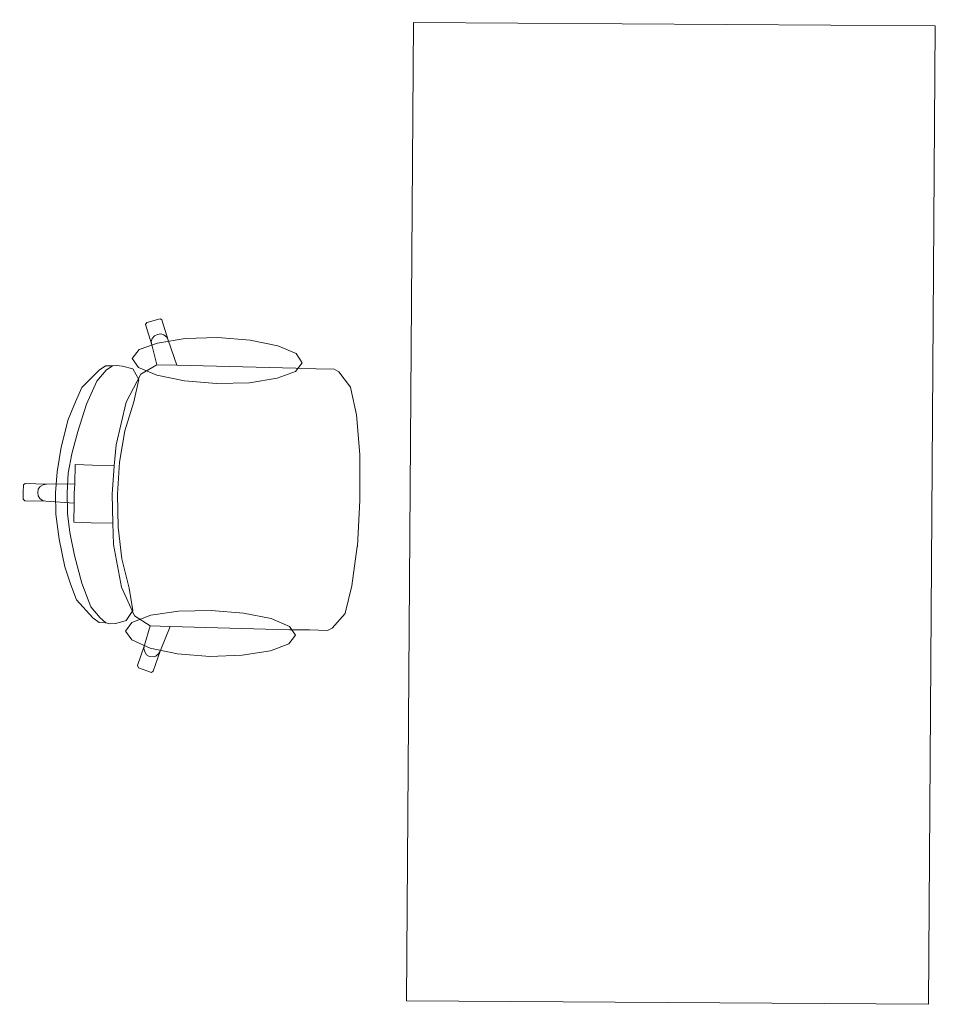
# Model space of a CAD drawing. Header units: millimetres. Extents: x -14047 to 49934, y -21523 to 14989.
# Tile 1 of 201: x -14047 to -13907, y -21523 to -21372. Entities that reach past the tile are written whole.
import ezdxf

# ---------------------------------------------------------------- set-up
doc = ezdxf.new("R2010")
doc.units = ezdxf.units.MM
doc.layers.add('000_wyposażenie', color=43, linetype='Continuous', lineweight=18)

# ---------------------------------------------------------------- blocks, each defined once
blk = doc.blocks.new('BIURKO')
for p, q in [((20467.51, 26135.34), (20467.51, 26285.34)), ((20467.51, 26285.34), (20547.51, 26285.34)), ((20547.51, 26285.34), (20547.51, 26135.34)), ((20547.51, 26135.34), (20467.51, 26135.34))]:
    blk.add_line(p, q)
at = {"linetype": 'Continuous'}
for points in [[(20565.86, 26228.6), (20584.17, 26228.22), (20585.65, 26232.01), (20586.69, 26235.1), (20586.98, 26235.28), (20588.97, 26234.61), (20589.12, 26234.24), (20588.07, 26231.11), (20587.21, 26228.16), (20589.64, 26226.6), (20591.63, 26222.23), (20592.91, 26215.73), (20593.05, 26212.46), (20596.38, 26212.4), (20599.04, 26212.31), (20598.98, 26209.42), (20603.35, 26209.13), (20606.53, 26209.13), (20606.82, 26208.84), (20606.82, 26207.8)], [(20585.65, 26232.01), (20585.88, 26232.44), (20586.31, 26232.76), (20586.74, 26232.91), (20587.27, 26232.82), (20587.73, 26232.59), (20588.02, 26232.15), (20588.16, 26231.63), (20588.07, 26231.11)], [(20555.22, 26208.7), (20555.51, 26215.73), (20555.59, 26215.78), (20556.32, 26221.8), (20557.3, 26225.79), (20557.36, 26226.02), (20559.3, 26228.31), (20560.02, 26228.68), (20562.77, 26228.6), (20565.86, 26228.6)], [(20587.21, 26228.16), (20584.17, 26228.22), (20584.17, 26228.22)], [(20592.38, 26208), (20592.24, 26213.06), (20591.63, 26217.87), (20590.45, 26222.38), (20589.87, 26225.79), (20590.91, 26227.35), (20592.47, 26227.79), (20593.43, 26227.87), (20594, 26227.7), (20595.05, 26227.7), (20596, 26226.98), (20598.52, 26224.23), (20599.41, 26221.94), (20600.37, 26219.2), (20601.26, 26214.97), (20601.78, 26211.13)], [(20594, 26227.7), (20594.9, 26226.98), (20596.32, 26225.27)], [(20597.71, 26221.65), (20596.32, 26225.27)], [(20597.71, 26221.65), (20598.89, 26217.43), (20598.89, 26217.43)], [(20598.89, 26217.43), (20599.64, 26213.93)], [(20599.64, 26213.93), (20600.02, 26210.98), (20600.08, 26207.86)], [(20593.05, 26212.46), (20593.19, 26208)], [(20601.78, 26211.13), (20601.87, 26207.86)], [(20555.22, 26208.7), (20555.28, 26201.73), (20555.28, 26201.64), (20555.8, 26195.57), (20556.69, 26191.57), (20556.78, 26191.34), (20558.54, 26189), (20559.3, 26188.62), (20562.02, 26188.54), (20565.14, 26188.48)], [(20598.98, 26209.42), (20598.98, 26207.94)], [(20603.35, 26209.13), (20603.87, 26209.04), (20604.24, 26208.75), (20604.53, 26208.32), (20604.59, 26207.8)], [(20565.14, 26188.48), (20583.42, 26188.16), (20584.75, 26184.31), (20585.73, 26181.22), (20586.02, 26181.08), (20588.02, 26181.65), (20588.25, 26181.94), (20587.27, 26185.07), (20586.46, 26188.1), (20588.91, 26189.58), (20591.11, 26193.89), (20592.62, 26200.4), (20592.91, 26203.64), (20596.23, 26203.58), (20598.89, 26203.49), (20598.89, 26206.47), (20603.26, 26206.53), (20606.53, 26206.47), (20606.76, 26206.67), (20606.82, 26207.8)], [(20592.38, 26208), (20592.1, 26203.06), (20591.29, 26198.26), (20589.93, 26193.8), (20589.2, 26190.39), (20590.16, 26188.77), (20591.72, 26188.34), (20592.67, 26188.25), (20593.28, 26188.34), (20594.32, 26188.34), (20595.28, 26189), (20597.94, 26191.66), (20598.89, 26193.89), (20600.02, 26196.61), (20601.03, 26200.83), (20601.64, 26204.62)], [(20592.91, 26203.64), (20593.19, 26208)], [(20598.89, 26206.47), (20598.98, 26207.94)], [(20599.41, 26201.87), (20599.93, 26204.82), (20600.08, 26207.86)], [(20601.64, 26204.62), (20601.87, 26207.86)], [(20603.26, 26206.53), (20603.78, 26206.61), (20604.24, 26206.9), (20604.53, 26207.28), (20604.59, 26207.8)], [(20598.52, 26198.4), (20599.41, 26201.87)], [(20597.19, 26194.24), (20598.52, 26198.4), (20598.52, 26198.4)], [(20597.19, 26194.24), (20595.65, 26190.68)], [(20593.28, 26188.34), (20594.24, 26189), (20595.65, 26190.68)], [(20586.46, 26188.1), (20583.42, 26188.16), (20583.42, 26188.16)], [(20584.75, 26184.31), (20584.98, 26183.88), (20585.41, 26183.51), (20585.88, 26183.36), (20586.4, 26183.45), (20586.83, 26183.65), (20587.21, 26184.11), (20587.35, 26184.55), (20587.27, 26185.07)]]:
    blk.add_lwpolyline(points, dxfattribs=at)
for points in [[(20578.01, 26232.76), (20582.98, 26232.38), (20587.21, 26231.57), (20590.01, 26230.3), (20590.97, 26228.97), (20590.01, 26227.64), (20587.12, 26226.51), (20582.9, 26225.85), (20577.87, 26225.7), (20572.92, 26226.08), (20568.7, 26226.89), (20565.86, 26228.08), (20564.91, 26229.41), (20565.95, 26230.74), (20568.75, 26231.86), (20573.06, 26232.53)], [(20577.14, 26183.88), (20572.17, 26184.26), (20567.94, 26185.07), (20565.14, 26186.25), (20564.18, 26187.64), (20565.2, 26189), (20568.03, 26190.01), (20572.25, 26190.76), (20577.29, 26190.91), (20582.23, 26190.53), (20586.46, 26189.72), (20589.26, 26188.54), (20590.24, 26187.15), (20589.2, 26185.79), (20586.4, 26184.78), (20582.17, 26184.03)]]:
    blk.add_lwpolyline(points, close=True, dxfattribs=at)

msp = doc.modelspace()

# ---------------------------------------------------------------- block references
at = {"layer": '000_wyposażenie', "rotation": 179.606854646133}
msp.add_blockref('BIURKO', (6739.672, 4621.57), dxfattribs=at)

doc.saveas('drawing.dxf')
